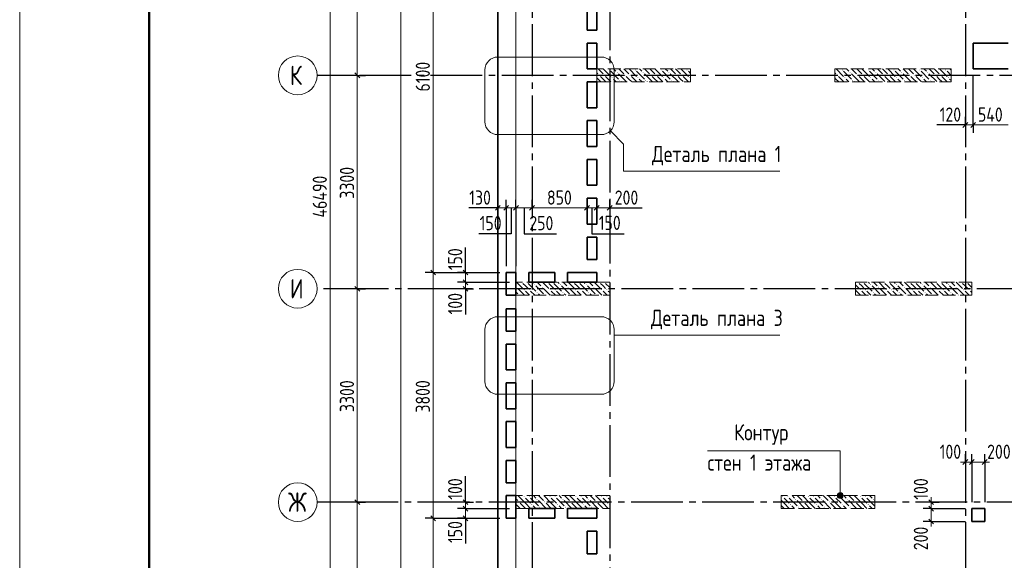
# Model space of a CAD drawing. Header units: millimetres. Extents: x 0 to 43617, y 0 to 59400.
# Tile 3 of 21: x 0 to 15226, y 28230 to 36591. Entities that reach past the tile are written whole.
import ezdxf

# ---------------------------------------------------------------- set-up
doc = ezdxf.new("R2010")
doc.units = ezdxf.units.MM
doc.linetypes.add('______2', pattern=[270, 200, -70])
doc.linetypes.add('______5', pattern=[1100, 800, -100, 100, -100])
for name, color, linetype, lineweight in [('Standard', 7, 'Continuous', 25), ('ЖБ Пилон', 180, 'Continuous', 25), ('Оси', 40, '______5', 18), ('Примечания', 7, 'Continuous', 25), ('Размерная выноска', 7, 'Continuous', 13)]:
    doc.layers.add(name, color=color, linetype=linetype, lineweight=lineweight)
doc.layers.add('ЖБ Перекрытие верхний уровень', color=7, linetype='Continuous', lineweight=25, true_color=0xe0e0ff)
doc.styles.add('GOST 2.304-81', font='txt')
doc.styles.add('ISOCPEUR', font='txt')

msp = doc.modelspace()

# ---------------------------------------------------------------- hatches: boundary and pattern name
at = {"layer": 'ЖБ Пилон', "linetype": 'Continuous', "lineweight": 18, "transparency": 33554687}
for points in [[(9114, 35813), (9121, 35820), (9127, 35813), (9121, 35807)], [(9514, 35813), (9521, 35820), (9527, 35813), (9521, 35807)], [(9914, 35813), (9921, 35820), (9927, 35813), (9921, 35807)], [(10314, 35813), (10321, 35820), (10327, 35813), (10321, 35807)], [(12714, 35813), (12721, 35820), (12727, 35813), (12721, 35807)], [(13114, 35813), (13121, 35820), (13127, 35813), (13121, 35807)], [(13514, 35813), (13521, 35820), (13527, 35813), (13521, 35807)], [(13914, 35813), (13921, 35820), (13927, 35813), (13921, 35807)], [(14314, 35813), (14321, 35820), (14327, 35813), (14321, 35807)], [(8954, 35733), (8961, 35740), (8967, 35733), (8961, 35727)], [(9034, 35733), (9041, 35740), (9047, 35733), (9041, 35727)], [(9154, 35693), (9161, 35700), (9167, 35693), (9161, 35687)], [(9234, 35773), (9241, 35780), (9247, 35773), (9241, 35767)], [(9274, 35653), (9281, 35660), (9287, 35653), (9281, 35647)], [(9354, 35733), (9361, 35740), (9367, 35733), (9361, 35727)], [(9434, 35733), (9441, 35740), (9447, 35733), (9441, 35727)], [(9554, 35693), (9561, 35700), (9567, 35693), (9561, 35687)], [(9634, 35773), (9641, 35780), (9647, 35773), (9641, 35767)], [(9674, 35653), (9681, 35660), (9687, 35653), (9681, 35647)], [(9754, 35733), (9761, 35740), (9767, 35733), (9761, 35727)], [(9834, 35733), (9841, 35740), (9847, 35733), (9841, 35727)], [(9954, 35693), (9961, 35700), (9967, 35693), (9961, 35687)], [(10034, 35773), (10041, 35780), (10047, 35773), (10041, 35767)], [(10074, 35653), (10081, 35660), (10087, 35653), (10081, 35647)], [(10154, 35733), (10161, 35740), (10167, 35733), (10161, 35727)], [(10234, 35733), (10241, 35740), (10247, 35733), (10241, 35727)], [(10354, 35693), (10361, 35700), (10367, 35693), (10361, 35687)], [(12634, 35733), (12641, 35740), (12647, 35733), (12641, 35727)], [(12754, 35693), (12761, 35700), (12767, 35693), (12761, 35687)], [(12834, 35773), (12841, 35780), (12847, 35773), (12841, 35767)], [(12874, 35653), (12881, 35660), (12887, 35653), (12881, 35647)], [(12954, 35733), (12961, 35740), (12967, 35733), (12961, 35727)], [(13034, 35733), (13041, 35740), (13047, 35733), (13041, 35727)], [(13154, 35693), (13161, 35700), (13167, 35693), (13161, 35687)], [(13234, 35773), (13241, 35780), (13247, 35773), (13241, 35767)], [(13274, 35653), (13281, 35660), (13287, 35653), (13281, 35647)], [(13354, 35733), (13361, 35740), (13367, 35733), (13361, 35727)], [(13434, 35733), (13441, 35740), (13447, 35733), (13441, 35727)], [(13554, 35693), (13561, 35700), (13567, 35693), (13561, 35687)], [(13634, 35773), (13641, 35780), (13647, 35773), (13641, 35767)], [(13674, 35653), (13681, 35660), (13687, 35653), (13681, 35647)], [(13754, 35733), (13761, 35740), (13767, 35733), (13761, 35727)], [(13834, 35733), (13841, 35740), (13847, 35733), (13841, 35727)], [(13954, 35693), (13961, 35700), (13967, 35693), (13961, 35687)], [(14034, 35773), (14041, 35780), (14047, 35773), (14041, 35767)], [(14074, 35653), (14081, 35660), (14087, 35653), (14081, 35647)], [(14154, 35733), (14161, 35740), (14167, 35733), (14161, 35727)], [(14234, 35733), (14241, 35740), (14247, 35733), (14241, 35727)], [(14354, 35693), (14361, 35700), (14367, 35693), (14361, 35687)], [(7674, 32453), (7681, 32460), (7687, 32453), (7681, 32447)], [(7764, 32530), (7761, 32527), (7758, 32530)], [(7844, 32530), (7841, 32527), (7838, 32530)], [(7954, 32493), (7961, 32500), (7967, 32493), (7961, 32487)], [(8074, 32453), (8081, 32460), (8087, 32453), (8081, 32447)], [(8164, 32530), (8161, 32527), (8158, 32530)], [(8244, 32530), (8241, 32527), (8238, 32530)], [(8354, 32493), (8361, 32500), (8367, 32493), (8361, 32487)], [(8474, 32453), (8481, 32460), (8487, 32453), (8481, 32447)], [(8564, 32530), (8561, 32527), (8558, 32530)], [(8644, 32530), (8641, 32527), (8638, 32530)], [(8754, 32493), (8761, 32500), (8767, 32493), (8761, 32487)], [(8874, 32453), (8881, 32460), (8887, 32453), (8881, 32447)], [(8964, 32530), (8961, 32527), (8958, 32530)], [(9044, 32530), (9041, 32527), (9038, 32530)], [(12964, 32530), (12961, 32527), (12958, 32530)], [(13044, 32530), (13041, 32527), (13038, 32530)], [(13154, 32493), (13161, 32500), (13167, 32493), (13161, 32487)], [(13274, 32453), (13281, 32460), (13287, 32453), (13281, 32447)], [(13364, 32530), (13361, 32527), (13358, 32530)], [(13444, 32530), (13441, 32527), (13438, 32530)], [(13554, 32493), (13561, 32500), (13567, 32493), (13561, 32487)], [(13674, 32453), (13681, 32460), (13687, 32453), (13681, 32447)], [(13764, 32530), (13761, 32527), (13758, 32530)], [(13844, 32530), (13841, 32527), (13838, 32530)], [(13954, 32493), (13961, 32500), (13967, 32493), (13961, 32487)], [(14074, 32453), (14081, 32460), (14087, 32453), (14081, 32447)], [(14164, 32530), (14161, 32527), (14158, 32530)], [(14244, 32530), (14241, 32527), (14238, 32530)], [(14354, 32493), (14361, 32500), (14367, 32493), (14361, 32487)], [(14474, 32453), (14481, 32460), (14487, 32453), (14481, 32447)], [(14564, 32530), (14561, 32527), (14558, 32530)], [(14644, 32530), (14641, 32527), (14638, 32530)], [(7714, 32333), (7721, 32340), (7727, 32333), (7724, 32330), (7718, 32330)], [(7794, 32413), (7801, 32420), (7807, 32413), (7801, 32407)], [(7874, 32413), (7881, 32420), (7887, 32413), (7881, 32407)], [(7994, 32373), (8001, 32380), (8007, 32373), (8001, 32367)], [(8114, 32333), (8121, 32340), (8127, 32333), (8124, 32330), (8118, 32330)], [(8194, 32413), (8201, 32420), (8207, 32413), (8201, 32407)], [(8274, 32413), (8281, 32420), (8287, 32413), (8281, 32407)], [(8394, 32373), (8401, 32380), (8407, 32373), (8401, 32367)], [(8514, 32333), (8521, 32340), (8527, 32333), (8524, 32330), (8518, 32330)], [(8594, 32413), (8601, 32420), (8607, 32413), (8601, 32407)], [(8674, 32413), (8681, 32420), (8687, 32413), (8681, 32407)], [(8794, 32373), (8801, 32380), (8807, 32373), (8801, 32367)], [(8914, 32333), (8921, 32340), (8927, 32333), (8924, 32330), (8918, 32330)], [(8994, 32413), (9001, 32420), (9007, 32413), (9001, 32407)], [(9074, 32413), (9081, 32420), (9087, 32413), (9081, 32407)], [(12924, 32337), (12927, 32333), (12924, 32330), (12924, 32330)], [(12994, 32413), (13001, 32420), (13007, 32413), (13001, 32407)], [(13074, 32413), (13081, 32420), (13087, 32413), (13081, 32407)], [(13194, 32373), (13201, 32380), (13207, 32373), (13201, 32367)], [(13314, 32333), (13321, 32340), (13327, 32333), (13324, 32330), (13318, 32330)], [(13394, 32413), (13401, 32420), (13407, 32413), (13401, 32407)], [(13474, 32413), (13481, 32420), (13487, 32413), (13481, 32407)], [(13594, 32373), (13601, 32380), (13607, 32373), (13601, 32367)], [(13714, 32333), (13721, 32340), (13727, 32333), (13724, 32330), (13718, 32330)], [(13794, 32413), (13801, 32420), (13807, 32413), (13801, 32407)], [(13874, 32413), (13881, 32420), (13887, 32413), (13881, 32407)], [(13994, 32373), (14001, 32380), (14007, 32373), (14001, 32367)], [(14114, 32333), (14121, 32340), (14127, 32333), (14124, 32330), (14118, 32330)], [(14194, 32413), (14201, 32420), (14207, 32413), (14201, 32407)], [(14274, 32413), (14281, 32420), (14287, 32413), (14281, 32407)], [(14394, 32373), (14401, 32380), (14407, 32373), (14401, 32367)], [(14514, 32333), (14521, 32340), (14527, 32333), (14524, 32330), (14518, 32330)], [(14594, 32413), (14601, 32420), (14607, 32413), (14601, 32407)], [(14674, 32413), (14681, 32420), (14687, 32413), (14681, 32407)], [(7714, 29133), (7721, 29140), (7727, 29133), (7721, 29127)], [(7794, 29213), (7801, 29220), (7807, 29213), (7801, 29207)], [(7874, 29213), (7881, 29220), (7887, 29213), (7881, 29207)], [(7914, 29093), (7921, 29100), (7927, 29093), (7921, 29087)], [(7994, 29173), (8001, 29180), (8007, 29173), (8001, 29167)], [(8114, 29133), (8121, 29140), (8127, 29133), (8121, 29127)], [(8194, 29213), (8201, 29220), (8207, 29213), (8201, 29207)], [(8274, 29213), (8281, 29220), (8287, 29213), (8281, 29207)], [(8314, 29093), (8321, 29100), (8327, 29093), (8321, 29087)], [(8394, 29173), (8401, 29180), (8407, 29173), (8401, 29167)], [(8514, 29133), (8521, 29140), (8527, 29133), (8521, 29127)], [(8594, 29213), (8601, 29220), (8607, 29213), (8601, 29207)], [(8674, 29213), (8681, 29220), (8687, 29213), (8681, 29207)], [(8714, 29093), (8721, 29100), (8727, 29093), (8721, 29087)], [(8794, 29173), (8801, 29180), (8807, 29173), (8801, 29167)], [(8914, 29133), (8921, 29140), (8927, 29133), (8921, 29127)], [(8994, 29213), (9001, 29220), (9007, 29213), (9001, 29207)], [(9074, 29213), (9081, 29220), (9087, 29213), (9081, 29207)], [(9114, 29093), (9121, 29100), (9124, 29097), (9124, 29090), (9121, 29087)], [(11794, 29213), (11801, 29220), (11807, 29213), (11801, 29207)], [(11874, 29213), (11881, 29220), (11887, 29213), (11881, 29207)], [(11914, 29093), (11921, 29100), (11927, 29093), (11921, 29087)], [(11994, 29173), (12001, 29180), (12007, 29173), (12001, 29167)], [(12114, 29133), (12121, 29140), (12127, 29133), (12121, 29127)], [(12194, 29213), (12201, 29220), (12207, 29213), (12201, 29207)], [(12274, 29213), (12281, 29220), (12287, 29213), (12281, 29207)], [(12314, 29093), (12321, 29100), (12327, 29093), (12321, 29087)], [(12394, 29173), (12401, 29180), (12407, 29173), (12401, 29167)], [(12514, 29133), (12521, 29140), (12527, 29133), (12521, 29127)], [(12594, 29213), (12601, 29220), (12607, 29213), (12601, 29207)], [(12674, 29213), (12681, 29220), (12687, 29213), (12681, 29207)], [(12714, 29093), (12721, 29100), (12727, 29093), (12721, 29087)], [(12794, 29173), (12801, 29180), (12807, 29173), (12801, 29167)], [(12914, 29133), (12921, 29140), (12927, 29133), (12921, 29127)], [(12994, 29213), (13001, 29220), (13007, 29213), (13001, 29207)], [(13074, 29213), (13081, 29220), (13087, 29213), (13081, 29207)], [(13114, 29093), (13121, 29100), (13127, 29093), (13121, 29087)], [(13194, 29173), (13201, 29180), (13207, 29173), (13201, 29167)], [(8034, 29053), (8041, 29060), (8047, 29053), (8041, 29047)], [(8434, 29053), (8441, 29060), (8447, 29053), (8441, 29047)], [(8834, 29053), (8841, 29060), (8847, 29053), (8841, 29047)], [(12034, 29053), (12041, 29060), (12047, 29053), (12041, 29047)], [(12434, 29053), (12441, 29060), (12447, 29053), (12441, 29047)], [(12834, 29053), (12841, 29060), (12847, 29053), (12841, 29047)]]:
    msp.add_hatch(color=7, dxfattribs=at).paths.add_polyline_path(points, flags=16)
at = {"layer": 'Примечания', "linetype": 'Continuous', "lineweight": 13, "transparency": 33554687}
for points in [[(12728, 29253), (12651, 29253), (12645, 29230)], [(12728, 29253), (12645, 29230), (12735, 29230)], [(12712, 29269), (12667, 29269), (12651, 29253)], [(12712, 29269), (12651, 29253), (12728, 29253)], [(12667, 29269), (12712, 29269), (12690, 29275)], [(12735, 29230), (12645, 29230), (12651, 29208)], [(12735, 29230), (12651, 29208), (12728, 29208)], [(12728, 29208), (12651, 29208), (12667, 29191)], [(12728, 29208), (12667, 29191), (12712, 29191)], [(12712, 29191), (12667, 29191), (12690, 29185)]]:
    msp.add_hatch(color=7, dxfattribs=at).paths.add_polyline_path(points)

# ---------------------------------------------------------------- linework, layer by layer
at = {"layer": 'Standard', "color": 7, "linetype": 'Continuous', "lineweight": 13, "transparency": 33554687}
for p, q in [((5221, 35730), (5221, 39030)), ((6394, 38780), (6394, 32680)), ((5221, 32430), (5221, 35730)), ((14624, 34964), (14549, 34964)), ((14624, 34964), (14744, 34964)), ((14744, 34964), (15284, 34964)), ((7394, 33680), (7319, 33680)), ((7524, 33680), (7394, 33680)), ((7674, 33680), (7524, 33680)), ((7924, 33680), (7674, 33680)), ((8774, 33680), (7924, 33680)), ((9124, 33680), (9199, 33680)), ((6894, 32680), (6894, 32755)), ((6394, 32680), (6394, 28880)), ((6894, 32530), (6894, 32430)), ((5221, 29130), (5221, 32430)), ((6894, 32430), (6894, 32355)), ((14624, 29749), (14549, 29749)), ((14624, 29749), (14724, 29749)), ((14724, 29749), (14924, 29749)), ((14924, 29749), (14999, 29749)), ((5221, 25830), (5221, 29130)), ((6894, 29130), (6894, 29205)), ((6894, 29030), (6894, 29130)), ((14096, 29130), (14096, 29205)), ((6894, 28880), (6894, 29030)), ((14096, 29030), (14096, 28830)), ((6394, 28880), (6394, 23020)), ((6894, 28880), (6894, 28805)), ((14096, 28830), (14096, 28755))]:
    msp.add_line(p, q, dxfattribs=at)
at = {"layer": 'Standard', "color": 251, "linetype": 'Continuous', "lineweight": -3, "true_color": 0x656565, "transparency": 33554687}
for p, q in [((5221, 35730), (5096, 35730)), ((5221, 35730), (5346, 35730)), ((14624, 34964), (14624, 35089)), ((14744, 34964), (14744, 35089)), ((14624, 34964), (14624, 34839)), ((14624, 34964), (14624, 34964)), ((14744, 34964), (14744, 34839)), ((7394, 33680), (7394, 33805)), ((7524, 33680), (7524, 33805)), ((7674, 33680), (7674, 33805)), ((7924, 33680), (7924, 33805)), ((8774, 33680), (8774, 33805)), ((8924, 33680), (8924, 33805)), ((9124, 33680), (9124, 33805)), ((7394, 33680), (7394, 33555)), ((7394, 33680), (7394, 33680)), ((7524, 33680), (7524, 33555)), ((7674, 33680), (7674, 33555)), ((7924, 33680), (7924, 33555)), ((7924, 33680), (7924, 33680)), ((8774, 33680), (8774, 33555)), ((8774, 33680), (8774, 33680)), ((8924, 33680), (8924, 33555)), ((8924, 33680), (8924, 33680)), ((9124, 33680), (9124, 33555)), ((9124, 33680), (9124, 33680)), ((6394, 32680), (6269, 32680)), ((6394, 32680), (6519, 32680)), ((6394, 32680), (7424, 32680)), ((6894, 32680), (6769, 32680)), ((6894, 32680), (7019, 32680)), ((6894, 32680), (7424, 32680)), ((6894, 32530), (6769, 32530)), ((6894, 32530), (7019, 32530)), ((6894, 32530), (7574, 32530)), ((5221, 32430), (5096, 32430)), ((5221, 32430), (5346, 32430)), ((6894, 32430), (6769, 32430)), ((6894, 32430), (7019, 32430)), ((6894, 32430), (6894, 32430)), ((14624, 29749), (14624, 29874)), ((14724, 29749), (14724, 29874)), ((14924, 29749), (14924, 29874)), ((14624, 29749), (14624, 29624)), ((14624, 29749), (14624, 29749)), ((14724, 29749), (14724, 29624)), ((14724, 29749), (14724, 29130)), ((14924, 29749), (14924, 29624)), ((14924, 29749), (14924, 29130)), ((5221, 29130), (5096, 29130)), ((5221, 29130), (5346, 29130)), ((6894, 29130), (6769, 29130)), ((6894, 29130), (7019, 29130)), ((6894, 29130), (6894, 29130)), ((14096, 29130), (13971, 29130)), ((14096, 29130), (14221, 29130)), ((14096, 29130), (14096, 29130)), ((6894, 29030), (6769, 29030)), ((6894, 29030), (7019, 29030)), ((14096, 29030), (13971, 29030)), ((14096, 29030), (14221, 29030)), ((14096, 29030), (14624, 29030)), ((6394, 28880), (6269, 28880)), ((6394, 28880), (6519, 28880)), ((6394, 28880), (7424, 28880)), ((6894, 28880), (6769, 28880)), ((6894, 28880), (7019, 28880)), ((14096, 28830), (13971, 28830)), ((14096, 28830), (14221, 28830)), ((14096, 28830), (14624, 28830))]:
    msp.add_line(p, q, dxfattribs=at)
at = {"layer": 'Standard', "color": 7, "linetype": 'Continuous', "lineweight": 25, "transparency": 33554687}
for p, q in [((5258, 35692), (5183, 35767)), ((14586, 34926), (14661, 35001)), ((14707, 34926), (14782, 35001)), ((7431, 33717), (7357, 33643)), ((7561, 33717), (7486, 33643)), ((7712, 33717), (7636, 33643)), ((7961, 33717), (7886, 33643)), ((8812, 33717), (8736, 33643)), ((8961, 33717), (8886, 33643)), ((9161, 33717), (9086, 33643)), ((6357, 32717), (6432, 32643)), ((6857, 32717), (6932, 32643)), ((5258, 32392), (5183, 32467)), ((6857, 32567), (6932, 32492)), ((6857, 32467), (6932, 32392)), ((14586, 29712), (14661, 29787)), ((14686, 29712), (14761, 29787)), ((14886, 29712), (14961, 29787)), ((5258, 29092), (5183, 29167)), ((6931, 29092), (6857, 29167)), ((14058, 29167), (14133, 29092)), ((6931, 28992), (6857, 29067)), ((14058, 29067), (14133, 28992)), ((6357, 28917), (6432, 28842)), ((6931, 28842), (6857, 28917)), ((14058, 28867), (14133, 28792))]:
    msp.add_line(p, q, dxfattribs=at)
at = {"layer": 'Standard', "color": 7, "linetype": 'Continuous', "lineweight": 13, "transparency": 33554687}
msp.add_lwpolyline([(0, 0), (42000, 0), (42000, 59400), (0, 59400), (0, 0)], close=True, dxfattribs=at)
for points in [[(42000, 59400), (0, 59400), (0, 0), (42000, 0), (42000, 59400)], [(4802, 10630), (4802, 33448), (4802, 33448), (4802, 57120)], [(5894, 57220), (5894, 38586), (5894, 38586), (5894, 20800)], [(7674, 10380), (33074, 10380), (33074, 57220), (7674, 57220), (7674, 10380)], [(8924, 33680), (8885, 33680), (8885, 33680), (8774, 33680)], [(9124, 33680), (9067, 33680), (9067, 33680), (8961, 33680), (8961, 33680), (8924, 33680)], [(6894, 32680), (6894, 32637), (6894, 32637), (6894, 32530)], [(14096, 29130), (14096, 29100), (14096, 29100), (14096, 29030)]]:
    msp.add_lwpolyline(points, dxfattribs=at)
at = {"layer": 'Standard', "color": 7, "linetype": 'Continuous', "lineweight": 50, "transparency": 33554687}
msp.add_lwpolyline([(2000, 58900), (41500, 58900), (41500, 500), (2000, 500), (2000, 58900)], close=True, dxfattribs=at)
at = {"layer": 'Standard', "color": 7, "linetype": 'Continuous', "lineweight": 25, "transparency": 33554687}
msp.add_lwpolyline([(7394, 10100), (33074, 10100), (33074, 57220), (7394, 57220), (7394, 10100)], dxfattribs=at)
at = {"layer": 'Standard', "color": 251, "linetype": 'Continuous', "lineweight": -3, "true_color": 0x656565, "transparency": 33554687}
for points in [[(5221, 35730), (5204, 35730), (5204, 35730), (5204, 35730), (5204, 35730), (5204, 35730), (5204, 35730), (5204, 35730), (5204, 35730), (5204, 35730), (5204, 35730), (5204, 35730), (5204, 35730), (4700, 35730)], [(14744, 34964), (14744, 34981), (14744, 34981), (14744, 34981), (14744, 34981), (14744, 34981), (14744, 34981), (14744, 35464), (14744, 35464), (14744, 35730)], [(7524, 33680), (7524, 33386), (7524, 33386), (7524, 32780)], [(7674, 33680), (7674, 33414), (7674, 33414), (7674, 32780)], [(5221, 32430), (5204, 32430), (5204, 32430), (5204, 32430), (5204, 32430), (5204, 32430), (5204, 32430), (5204, 32430), (5204, 32430), (5204, 32430), (5204, 32430), (5204, 32430), (5204, 32430), (5204, 32430), (5204, 32430), (4700, 32430)], [(5221, 29130), (5204, 29130), (5204, 29130), (5204, 29130), (5204, 29130), (5204, 29130), (5204, 29130), (5204, 29130), (5204, 29130), (5204, 29130), (5204, 29130), (5204, 29130), (5204, 29130), (5204, 29130), (5204, 29130), (5204, 29130), (5204, 29130), (4700, 29130)], [(6894, 29030), (7518, 29030), (7518, 29030), (7574, 29030)], [(6894, 28880), (7348, 28880), (7348, 28880), (7424, 28880)]]:
    msp.add_lwpolyline(points, dxfattribs=at)
at = {"layer": 'ЖБ Перекрытие верхний уровень', "color": 7, "linetype": 'Continuous', "lineweight": 35, "transparency": 33554687}
for p, q in [((7394, 57220), (7394, 28680)), ((8774, 36430), (8774, 36830)), ((8924, 36830), (8924, 36430)), ((8924, 36430), (8774, 36430)), ((8774, 35830), (8774, 36230)), ((8774, 36230), (8924, 36230)), ((8924, 36230), (8924, 35830)), ((15284, 36230), (14744, 36230)), ((14744, 36230), (14744, 35830)), ((8924, 35830), (8774, 35830)), ((14744, 35830), (15284, 35830)), ((8774, 35230), (8774, 35630)), ((8774, 35630), (8924, 35630)), ((8924, 35630), (8924, 35230)), ((8924, 35230), (8774, 35230)), ((8774, 34630), (8774, 35030)), ((8774, 35030), (8924, 35030)), ((8924, 35030), (8924, 34630)), ((8924, 34630), (8774, 34630)), ((8774, 34030), (8774, 34430)), ((8774, 34430), (8924, 34430)), ((8924, 34430), (8924, 34030)), ((8924, 34030), (8774, 34030)), ((8774, 33830), (8924, 33830)), ((8774, 33430), (8774, 33830)), ((8924, 33830), (8924, 33430)), ((8924, 33430), (8774, 33430)), ((8774, 32880), (8774, 33230)), ((8774, 33230), (8924, 33230)), ((8924, 33230), (8924, 32880)), ((8924, 32880), (8774, 32880)), ((7524, 32330), (7524, 32680)), ((7524, 32680), (7674, 32680)), ((7674, 32680), (7674, 32330)), ((7874, 32530), (7874, 32680)), ((7874, 32680), (8274, 32680)), ((8274, 32680), (8274, 32530)), ((8474, 32530), (8474, 32680)), ((8474, 32680), (8924, 32680)), ((8924, 32680), (8924, 32530)), ((8274, 32530), (7874, 32530)), ((8924, 32530), (8474, 32530)), ((7674, 32330), (7524, 32330)), ((7524, 31775), (7524, 32120)), ((7524, 32120), (7674, 32120)), ((7674, 32120), (7674, 31775)), ((7674, 31775), (7524, 31775)), ((7524, 31175), (7524, 31575)), ((7524, 31575), (7674, 31575)), ((7674, 31575), (7674, 31175)), ((7674, 31175), (7524, 31175)), ((7524, 30975), (7674, 30975)), ((7524, 30575), (7524, 30975)), ((7674, 30975), (7674, 30575)), ((7674, 30575), (7524, 30575)), ((7524, 29975), (7524, 30375)), ((7524, 30375), (7674, 30375)), ((7674, 30375), (7674, 29975)), ((7674, 29975), (7524, 29975)), ((7524, 29430), (7524, 29775)), ((7524, 29775), (7674, 29775)), ((7674, 29775), (7674, 29430)), ((7674, 29430), (7524, 29430)), ((7524, 29230), (7674, 29230)), ((7524, 28880), (7524, 29230)), ((7674, 29230), (7674, 28880)), ((7874, 28880), (7874, 29030)), ((7874, 29030), (8274, 29030)), ((8274, 29030), (8274, 28880)), ((8474, 29030), (8924, 29030)), ((8474, 28880), (8474, 29030)), ((8924, 29030), (8924, 28880)), ((14924, 29030), (14724, 29030)), ((14724, 29030), (14724, 28830)), ((14924, 28830), (14924, 29030)), ((7674, 28880), (7524, 28880)), ((8274, 28880), (7874, 28880)), ((8924, 28880), (8474, 28880)), ((14724, 28830), (14924, 28830)), ((7394, 28680), (7394, 20800)), ((8774, 28680), (8924, 28680)), ((8774, 28330), (8774, 28680)), ((8924, 28680), (8924, 28330)), ((8924, 28330), (8774, 28330))]:
    msp.add_line(p, q, dxfattribs=at)
at = {"layer": 'ЖБ Пилон', "color": 253, "linetype": '______2', "lineweight": 13, "true_color": 0xa0a0a0, "transparency": 33554687}
for p, q in [((10374, 35830), (8924, 35830)), ((8924, 35830), (8924, 35630)), ((10374, 35630), (10374, 35830)), ((14404, 35830), (12604, 35830)), ((12604, 35830), (12604, 35630)), ((14404, 35630), (14404, 35830)), ((8924, 35630), (10374, 35630)), ((12604, 35630), (14404, 35630)), ((9124, 32530), (7674, 32530)), ((7674, 32530), (7674, 32330)), ((9124, 32330), (9124, 32530)), ((14724, 32530), (12924, 32530)), ((12924, 32530), (12924, 32330)), ((14724, 32330), (14724, 32530)), ((7674, 32330), (9124, 32330)), ((12924, 32330), (14724, 32330)), ((9124, 29230), (7674, 29230)), ((7674, 29230), (7674, 29030)), ((9124, 29030), (9124, 29230)), ((13224, 29230), (11774, 29230)), ((11774, 29230), (11774, 29030)), ((13224, 29030), (13224, 29230)), ((7674, 29030), (9124, 29030)), ((11774, 29030), (13224, 29030))]:
    msp.add_line(p, q, dxfattribs=at)
at = {"layer": 'ЖБ Пилон', "color": 9, "linetype": 'Continuous', "lineweight": 18, "true_color": 0xc7c7c7, "transparency": 33554687}
for p, q in [((8944, 35830), (9021, 35753)), ((9024, 35830), (9141, 35713)), ((9141, 35793), (9261, 35673)), ((9221, 35793), (9184, 35830)), ((9264, 35830), (9341, 35753)), ((9344, 35830), (9421, 35753)), ((9424, 35830), (9541, 35713)), ((9541, 35793), (9661, 35673)), ((9621, 35793), (9584, 35830)), ((9664, 35830), (9741, 35753)), ((9744, 35830), (9821, 35753)), ((9824, 35830), (9941, 35713)), ((9941, 35793), (10061, 35673)), ((10021, 35793), (9984, 35830)), ((10064, 35830), (10141, 35753)), ((10144, 35830), (10221, 35753)), ((10224, 35830), (10341, 35713)), ((10341, 35793), (10374, 35760)), ((12624, 35830), (12741, 35713)), ((12741, 35793), (12861, 35673)), ((12821, 35793), (12784, 35830)), ((12864, 35830), (12941, 35753)), ((12944, 35830), (13021, 35753)), ((13024, 35830), (13141, 35713)), ((13141, 35793), (13261, 35673)), ((13221, 35793), (13184, 35830)), ((13264, 35830), (13341, 35753)), ((13344, 35830), (13421, 35753)), ((13424, 35830), (13541, 35713)), ((13541, 35793), (13661, 35673)), ((13621, 35793), (13584, 35830)), ((13664, 35830), (13741, 35753)), ((13744, 35830), (13821, 35753)), ((13824, 35830), (13941, 35713)), ((13941, 35793), (14061, 35673)), ((14021, 35793), (13984, 35830)), ((14064, 35830), (14141, 35753)), ((14144, 35830), (14221, 35753)), ((14224, 35830), (14341, 35713)), ((14341, 35793), (14404, 35730)), ((14404, 35810), (14384, 35830)), ((8924, 35770), (8941, 35753)), ((8924, 35690), (8981, 35633)), ((9021, 35673), (8981, 35713)), ((9061, 35633), (9021, 35673)), ((9061, 35713), (9144, 35630)), ((9181, 35673), (9224, 35630)), ((9261, 35753), (9381, 35633)), ((9304, 35630), (9301, 35633)), ((9421, 35673), (9381, 35713)), ((9461, 35633), (9421, 35673)), ((9461, 35713), (9544, 35630)), ((9581, 35673), (9624, 35630)), ((9661, 35753), (9781, 35633)), ((9704, 35630), (9701, 35633)), ((9821, 35673), (9781, 35713)), ((9861, 35633), (9821, 35673)), ((9861, 35713), (9944, 35630)), ((9981, 35673), (10024, 35630)), ((10061, 35753), (10181, 35633)), ((10104, 35630), (10101, 35633)), ((10221, 35673), (10181, 35713)), ((10261, 35633), (10221, 35673)), ((10261, 35713), (10344, 35630)), ((12604, 35770), (12621, 35753)), ((12621, 35673), (12604, 35690)), ((12661, 35633), (12621, 35673)), ((12661, 35713), (12744, 35630)), ((12781, 35673), (12824, 35630)), ((12861, 35753), (12981, 35633)), ((12904, 35630), (12901, 35633)), ((13021, 35673), (12981, 35713)), ((13061, 35633), (13021, 35673)), ((13061, 35713), (13144, 35630)), ((13181, 35673), (13224, 35630)), ((13261, 35753), (13381, 35633)), ((13304, 35630), (13301, 35633)), ((13421, 35673), (13381, 35713)), ((13461, 35633), (13421, 35673)), ((13461, 35713), (13544, 35630)), ((13581, 35673), (13624, 35630)), ((13661, 35753), (13781, 35633)), ((13704, 35630), (13701, 35633)), ((13821, 35673), (13781, 35713)), ((13861, 35633), (13821, 35673)), ((13861, 35713), (13944, 35630)), ((13981, 35673), (14024, 35630)), ((14061, 35753), (14181, 35633)), ((14104, 35630), (14101, 35633)), ((14221, 35673), (14181, 35713)), ((14261, 35633), (14221, 35673)), ((14261, 35713), (14344, 35630)), ((14381, 35673), (14404, 35650)), ((7684, 32530), (7781, 32433)), ((7804, 32330), (7701, 32433)), ((7821, 32473), (7781, 32513)), ((7861, 32433), (7821, 32473)), ((7861, 32513), (7981, 32393)), ((7924, 32530), (7941, 32513)), ((7981, 32473), (8101, 32353)), ((8004, 32530), (8061, 32473)), ((8084, 32530), (8181, 32433)), ((8204, 32330), (8101, 32433)), ((8221, 32473), (8181, 32513)), ((8261, 32433), (8221, 32473)), ((8261, 32513), (8381, 32393)), ((8324, 32530), (8341, 32513)), ((8381, 32473), (8501, 32353)), ((8404, 32530), (8461, 32473)), ((8484, 32530), (8581, 32433)), ((8604, 32330), (8501, 32433)), ((8621, 32473), (8581, 32513)), ((8661, 32433), (8621, 32473)), ((8661, 32513), (8781, 32393)), ((8724, 32530), (8741, 32513)), ((8781, 32473), (8901, 32353)), ((8804, 32530), (8861, 32473)), ((8884, 32530), (8981, 32433)), ((9004, 32330), (8901, 32433)), ((9021, 32473), (8981, 32513)), ((9061, 32433), (9021, 32473)), ((9061, 32513), (9124, 32450)), ((12924, 32490), (12981, 32433)), ((13021, 32473), (12981, 32513)), ((13061, 32433), (13021, 32473)), ((13061, 32513), (13181, 32393)), ((13124, 32530), (13141, 32513)), ((13181, 32473), (13301, 32353)), ((13204, 32530), (13261, 32473)), ((13284, 32530), (13381, 32433)), ((13404, 32330), (13301, 32433)), ((13421, 32473), (13381, 32513)), ((13461, 32433), (13421, 32473)), ((13461, 32513), (13581, 32393)), ((13524, 32530), (13541, 32513)), ((13581, 32473), (13701, 32353)), ((13604, 32530), (13661, 32473)), ((13684, 32530), (13781, 32433)), ((13804, 32330), (13701, 32433)), ((13821, 32473), (13781, 32513)), ((13861, 32433), (13821, 32473)), ((13861, 32513), (13981, 32393)), ((13924, 32530), (13941, 32513)), ((13981, 32473), (14101, 32353)), ((14004, 32530), (14061, 32473)), ((14084, 32530), (14181, 32433)), ((14204, 32330), (14101, 32433)), ((14221, 32473), (14181, 32513)), ((14261, 32433), (14221, 32473)), ((14261, 32513), (14381, 32393)), ((14324, 32530), (14341, 32513)), ((14381, 32473), (14501, 32353)), ((14404, 32530), (14461, 32473)), ((14484, 32530), (14581, 32433)), ((14604, 32330), (14501, 32433)), ((14621, 32473), (14581, 32513)), ((14661, 32433), (14621, 32473)), ((14661, 32513), (14724, 32450)), ((7674, 32380), (7701, 32353)), ((7821, 32393), (7884, 32330)), ((7901, 32393), (7964, 32330)), ((8044, 32330), (8021, 32353)), ((8221, 32393), (8284, 32330)), ((8301, 32393), (8364, 32330)), ((8444, 32330), (8421, 32353)), ((8621, 32393), (8684, 32330)), ((8701, 32393), (8764, 32330)), ((8844, 32330), (8821, 32353)), ((9021, 32393), (9084, 32330)), ((9101, 32393), (9124, 32370)), ((13004, 32330), (12924, 32410)), ((13021, 32393), (13084, 32330)), ((13101, 32393), (13164, 32330)), ((13244, 32330), (13221, 32353)), ((13421, 32393), (13484, 32330)), ((13501, 32393), (13564, 32330)), ((13644, 32330), (13621, 32353)), ((13821, 32393), (13884, 32330)), ((13901, 32393), (13964, 32330)), ((14044, 32330), (14021, 32353)), ((14221, 32393), (14284, 32330)), ((14301, 32393), (14364, 32330)), ((14444, 32330), (14421, 32353)), ((14621, 32393), (14684, 32330)), ((14701, 32393), (14724, 32370)), ((7674, 29180), (7701, 29153)), ((7741, 29033), (7674, 29100)), ((7821, 29113), (7704, 29230)), ((7741, 29113), (7821, 29033)), ((7821, 29193), (7901, 29113)), ((7821, 29113), (7901, 29033)), ((7901, 29193), (8021, 29073)), ((7944, 29230), (7981, 29193)), ((8141, 29033), (8021, 29153)), ((8024, 29230), (8101, 29153)), ((8221, 29113), (8104, 29230)), ((8141, 29113), (8221, 29033)), ((8221, 29193), (8301, 29113)), ((8221, 29113), (8301, 29033)), ((8301, 29193), (8421, 29073)), ((8344, 29230), (8381, 29193)), ((8541, 29033), (8421, 29153)), ((8424, 29230), (8501, 29153)), ((8621, 29113), (8504, 29230)), ((8541, 29113), (8621, 29033)), ((8621, 29193), (8701, 29113)), ((8621, 29113), (8701, 29033)), ((8701, 29193), (8821, 29073)), ((8744, 29230), (8781, 29193)), ((8941, 29033), (8821, 29153)), ((8824, 29230), (8901, 29153)), ((9021, 29113), (8904, 29230)), ((8941, 29113), (9021, 29033)), ((9021, 29193), (9101, 29113)), ((9021, 29113), (9101, 29033)), ((9101, 29193), (9124, 29170)), ((11821, 29113), (11774, 29160)), ((11821, 29193), (11901, 29113)), ((11821, 29113), (11901, 29033)), ((11901, 29193), (12021, 29073)), ((11944, 29230), (11981, 29193)), ((12141, 29033), (12021, 29153)), ((12024, 29230), (12101, 29153)), ((12221, 29113), (12104, 29230)), ((12141, 29113), (12221, 29033)), ((12221, 29193), (12301, 29113)), ((12221, 29113), (12301, 29033)), ((12301, 29193), (12421, 29073)), ((12344, 29230), (12381, 29193)), ((12541, 29033), (12421, 29153)), ((12424, 29230), (12501, 29153)), ((12621, 29113), (12504, 29230)), ((12541, 29113), (12621, 29033)), ((12621, 29193), (12701, 29113)), ((12621, 29113), (12701, 29033)), ((12701, 29193), (12821, 29073)), ((12744, 29230), (12781, 29193)), ((12941, 29033), (12821, 29153)), ((12824, 29230), (12901, 29153)), ((13021, 29113), (12904, 29230)), ((12941, 29113), (13021, 29033)), ((13021, 29193), (13101, 29113)), ((13021, 29113), (13101, 29033)), ((13101, 29193), (13221, 29073)), ((13144, 29230), (13181, 29193)), ((13224, 29150), (13221, 29153)), ((7741, 29033), (7744, 29030)), ((7821, 29033), (7824, 29030)), ((7981, 29033), (7941, 29073)), ((7984, 29030), (7981, 29033)), ((8061, 29033), (8064, 29030)), ((8141, 29033), (8144, 29030)), ((8221, 29033), (8224, 29030)), ((8381, 29033), (8341, 29073)), ((8384, 29030), (8381, 29033)), ((8461, 29033), (8464, 29030)), ((8541, 29033), (8544, 29030)), ((8621, 29033), (8624, 29030)), ((8781, 29033), (8741, 29073)), ((8784, 29030), (8781, 29033)), ((8861, 29033), (8864, 29030)), ((8941, 29033), (8944, 29030)), ((9021, 29033), (9024, 29030)), ((11774, 29080), (11821, 29033)), ((11821, 29033), (11824, 29030)), ((11981, 29033), (11941, 29073)), ((11984, 29030), (11981, 29033)), ((12061, 29033), (12064, 29030)), ((12141, 29033), (12144, 29030)), ((12221, 29033), (12224, 29030)), ((12381, 29033), (12341, 29073)), ((12384, 29030), (12381, 29033)), ((12461, 29033), (12464, 29030)), ((12541, 29033), (12544, 29030)), ((12621, 29033), (12624, 29030)), ((12781, 29033), (12741, 29073)), ((12784, 29030), (12781, 29033)), ((12861, 29033), (12864, 29030)), ((12941, 29033), (12944, 29030)), ((13021, 29033), (13024, 29030)), ((13181, 29033), (13141, 29073)), ((13184, 29030), (13181, 29033))]:
    msp.add_line(p, q, dxfattribs=at)
at = {"layer": 'Оси', "color": 8, "linetype": '______5', "lineweight": -3, "transparency": 33554687}
for p, q in [((9124, 57820), (9124, 7100)), ((7924, 57420), (7924, 7100)), ((14624, 57420), (14624, 7100)), ((22554, 35730), (4600, 35730)), ((23304, 32430), (4600, 32430)), ((22354, 29130), (4600, 29130))]:
    msp.add_line(p, q, dxfattribs=at)
at = {"layer": 'Оси', "color": 7, "linetype": 'Continuous', "lineweight": 13, "transparency": 33554687}
for centre in [(4300, 35730), (4300, 32430), (4300, 29130)]:
    msp.add_circle(centre, 300, dxfattribs=at)
at = {"layer": 'Примечания', "color": 7, "linetype": 'Continuous', "lineweight": 13, "transparency": 33554687}
for p, q in [((8994, 36014), (7394, 36014)), ((7194, 35814), (7194, 35014)), ((9194, 35014), (9194, 35814)), ((9135, 34872), (9340, 34667)), ((9135, 34872), (9340, 34667)), ((7394, 34814), (8994, 34814)), ((9340, 34667), (9340, 34246)), ((9340, 34667), (9340, 34246)), ((9340, 34246), (11754, 34246)), ((8994, 31998), (7394, 31998)), ((7194, 31798), (7194, 30998)), ((9194, 30998), (9194, 31798)), ((9194, 31712), (11754, 31712)), ((7394, 30798), (8994, 30798)), ((12690, 29275), (12690, 29275)), ((12645, 29230), (12645, 29230)), ((12690, 29185), (12690, 29185)), ((12735, 29230), (12735, 29230))]:
    msp.add_line(p, q, dxfattribs=at)
msp.add_lwpolyline([(10637, 29921), (12690, 29921), (12690, 29230)], dxfattribs=at)
msp.add_circle((12690, 29230), 45, dxfattribs=at)
for centre, start, end in [((7394, 35814), 90, 180), ((8994, 35814), 0, 90), ((7394, 35014), 180, 270), ((8994, 35014), 270, 0), ((7394, 31798), 90, 180), ((8994, 31798), 0, 90), ((7394, 30998), 180, 270), ((8994, 30998), 270, 0)]:
    msp.add_arc(centre, 200, start, end, dxfattribs=at)
at = {"layer": 'Размерная выноска', "color": 7, "linetype": 'Continuous', "lineweight": 25, "transparency": 33554687}
for p, q in [((14624, 34964), (14184, 34964)), ((7394, 33680), (6944, 33680)), ((9124, 33680), (9624, 33680)), ((6894, 32680), (6894, 33070)), ((6894, 32430), (6894, 32030)), ((6894, 29130), (6894, 29530)), ((6894, 28880), (6894, 28490))]:
    msp.add_line(p, q, dxfattribs=at)
for points in [[(7599, 33680), (7599, 33280), (7099, 33280)], [(7799, 33680), (7799, 33280), (8299, 33280)], [(8849, 33680), (8849, 33280), (9349, 33280)]]:
    msp.add_lwpolyline(points, dxfattribs=at)

# ---------------------------------------------------------------- texts
at = {"layer": 'Standard', "color": 7, "linetype": 'Continuous', "lineweight": 25, "transparency": 33554687, "char_height": 220, "attachment_point": 7, "rotation": 90, "style": 'GOST 2.304-81'}
for s, insert, width in [('6100', (6344, 35480), 625.74), ('3300', (5171, 33822), 641.48), ('46490', (4751, 33531), 813.28), ('150', (6844, 32717), 469.51), ('100', (6844, 32033), 485.08), ('3300', (5171, 30522), 641.48), ('3800', (6344, 30514), 657.05), ('100', (6844, 29167), 485.09), ('100', (14046, 29167), 485.09), ('150', (6844, 28498), 469.51), ('200', (14046, 28386), 531.96)]:
    msp.add_mtext(s, dxfattribs=dict(at, insert=insert, width=width))
at = {"layer": 'Standard', "color": 7, "linetype": 'Continuous', "lineweight": 25, "transparency": 33554687, "char_height": 220, "attachment_point": 7, "style": 'GOST 2.304-81'}
for s, insert, width in [('120', (14227, 35014), 485.07), ('540', (14818, 35014), 516.4), ('130', (6952, 33730), 469.51), ('850', (8154, 33730), 516.4), ('200', (9202, 33730), 531.97), ('150', (7113, 33335), 469.51), ('250', (7881, 33335), 516.4), ('150', (8955, 33339), 469.51), ('100', (14227, 29799), 485.07), ('200', (14961, 29799), 531.97)]:
    msp.add_mtext(s, dxfattribs=dict(at, insert=insert, width=width))
at = {"layer": 'Оси', "color": 7, "linetype": 'Continuous', "lineweight": 25, "transparency": 33554687, "char_height": 300, "attachment_point": 7, "style": 'ISOCPEUR'}
for s, insert, width in [('\\W0.80;К', (4180, 35580), 359.83), ('\\W0.80;И', (4180, 32280), 359.83), ('\\W0.83;Ж', (4150, 28980), 425)]:
    msp.add_mtext(s, dxfattribs=dict(at, insert=insert, width=width))
at = {"layer": 'Примечания', "color": 7, "linetype": 'Continuous', "lineweight": 25, "transparency": 33554687, "char_height": 250, "attachment_point": 7, "style": 'GOST 2.304-81'}
for s, insert, width in [('Деталь\\~плана\\~1', (9779, 34338), 2096.87), ('Деталь\\~плана\\~3', (9762, 31803), 2132.45), ('Контур', (11050, 30016), 1048.81), ('стен\\~1\\~этажа', (10637, 29616), 1865.88)]:
    msp.add_mtext(s, dxfattribs=dict(at, insert=insert, width=width))

doc.saveas('drawing.dxf')
